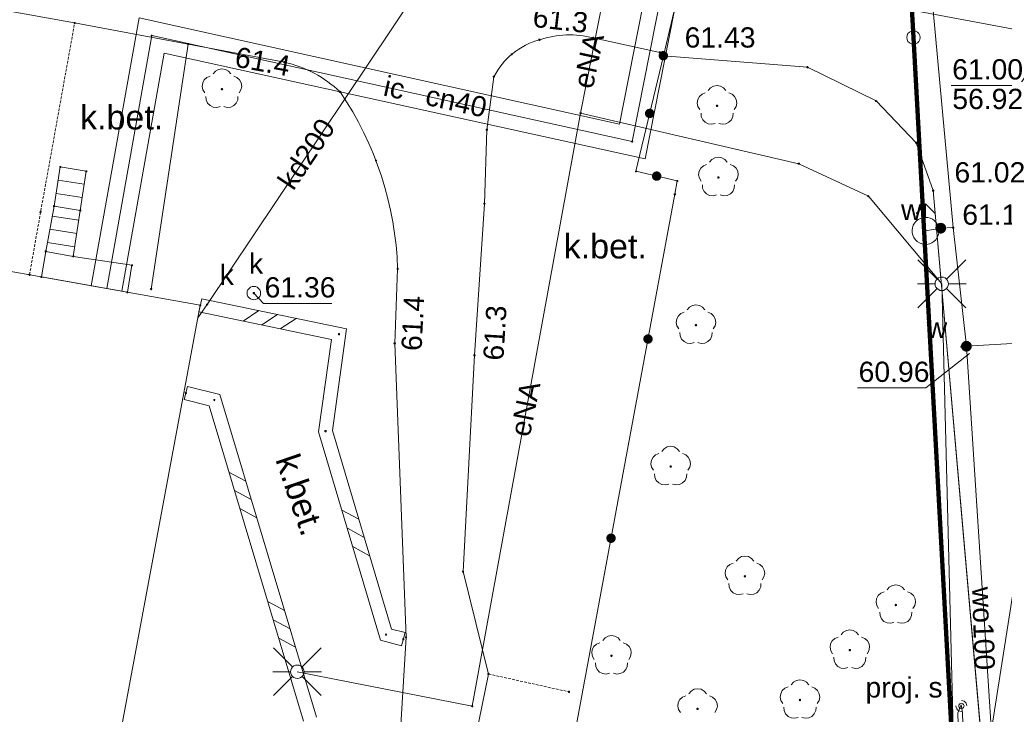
# Paper-space layout 'A-01 PLAN SYTUACYJNY' of a CAD drawing. Header units: millimetres. Extents: x 0 to 900, y 0 to 750.
# Tile 68 of 105: x 652 to 725, y 404 to 455. Entities that reach past the tile are written whole.
import ezdxf
from ezdxf.xclip import XClip

# ---------------------------------------------------------------- set-up
doc = ezdxf.new("R2010")
doc.units = ezdxf.units.MM
doc.header["$MEASUREMENT"] = 0
doc.header["$XCLIPFRAME"] = 0
for name, pattern in [('KROPK2', [1000, 50, -950]), ('PRZER1-1', [1, 0.5, -0.5]), ('PRZER2-1', [1.5, 1, -0.5]), ('PRZER3-1', [4000, 3000, -1000]), ('PRZER4-1', [5000, 4000, -1000])]:
    doc.linetypes.add(name, pattern=pattern)
doc.layers.add('0_Nr_pióra__60', color=7, linetype='Continuous', lineweight=100, true_color=0xcbfe00)
doc.layers.add('A_mapa_Nr_pióra__2', color=8, linetype='Continuous', lineweight=13)
doc.layers.add('A_podrys', color=7, linetype='Continuous')
doc.styles.add('STYL_AUTOMATYCZNY_1', font='arial.ttf')

# ---------------------------------------------------------------- blocks, each defined once
blk = doc.blocks.new('Rysunek_3_3', base_point=(-1239.757, 488.381))
at = {"layer": 'A_mapa_Nr_pióra__2', "linetype": 'Continuous', "lineweight": 13}
for points in [[(690.127, 453.615), (690.13, 453.592), (690.139, 453.57), (690.154, 453.552), (690.172, 453.538), (690.194, 453.529), (690.217, 453.525), (690.24, 453.529), (690.262, 453.538), (690.281, 453.552), (690.295, 453.57), (690.304, 453.592), (690.307, 453.615), (690.304, 453.639), (690.295, 453.66), (690.281, 453.679), (690.262, 453.693), (690.24, 453.702), (690.217, 453.705), (690.194, 453.702), (690.172, 453.693), (690.154, 453.679), (690.139, 453.66), (690.13, 453.639)], [(699.037, 452.513), (699.027, 452.422), (699.042, 452.332), (699.079, 452.249), (699.137, 452.178), (699.211, 452.124), (699.297, 452.092), (699.388, 452.083), (699.478, 452.097), (699.561, 452.135), (699.632, 452.192), (699.685, 452.267), (699.718, 452.352), (699.727, 452.443), (699.712, 452.533), (699.675, 452.616), (699.617, 452.687), (699.543, 452.741), (699.458, 452.773), (699.367, 452.782), (699.277, 452.768), (699.193, 452.73), (699.123, 452.673), (699.069, 452.598)], [(699.287, 452.433), (699.29, 452.409), (699.299, 452.388), (699.314, 452.369), (699.332, 452.355), (699.354, 452.346), (699.377, 452.343), (699.401, 452.346), (699.422, 452.355), (699.441, 452.369), (699.455, 452.388), (699.464, 452.409), (699.467, 452.433), (699.464, 452.456), (699.455, 452.478), (699.441, 452.496), (699.422, 452.51), (699.401, 452.519), (699.377, 452.523), (699.354, 452.519), (699.332, 452.51), (699.314, 452.496), (699.299, 452.478), (699.29, 452.456)], [(671.247, 451.955), (671.25, 451.932), (671.259, 451.91), (671.274, 451.892), (671.292, 451.878), (671.314, 451.869), (671.337, 451.865), (671.36, 451.869), (671.382, 451.878), (671.401, 451.892), (671.415, 451.91), (671.424, 451.932), (671.427, 451.955), (671.424, 451.979), (671.415, 452), (671.401, 452.019), (671.382, 452.033), (671.36, 452.042), (671.337, 452.045), (671.314, 452.042), (671.292, 452.033), (671.274, 452.019), (671.259, 452), (671.25, 451.979)], [(666.717, 449.865), (666.745, 449.87), (666.77, 449.883), (666.79, 449.903), (666.803, 449.928), (666.807, 449.955), (666.803, 449.983), (666.79, 450.008), (666.77, 450.028), (666.745, 450.041), (666.717, 450.045), (666.689, 450.041), (666.664, 450.028), (666.644, 450.008), (666.632, 449.983), (666.627, 449.955), (666.632, 449.928), (666.644, 449.903), (666.664, 449.883), (666.689, 449.87)], [(703.351, 448.629), (703.378, 448.633), (703.403, 448.646), (703.423, 448.666), (703.436, 448.691), (703.441, 448.719), (703.436, 448.746), (703.423, 448.771), (703.403, 448.791), (703.378, 448.804), (703.351, 448.809), (703.323, 448.804), (703.298, 448.791), (703.278, 448.771), (703.265, 448.746), (703.261, 448.719), (703.265, 448.691), (703.278, 448.666), (703.298, 448.646), (703.323, 448.633)], [(698.025, 448.237), (698.016, 448.146), (698.03, 448.056), (698.068, 447.973), (698.126, 447.902), (698.2, 447.848), (698.285, 447.816), (698.376, 447.807), (698.466, 447.821), (698.549, 447.859), (698.62, 447.916), (698.674, 447.99), (698.706, 448.076), (698.715, 448.167), (698.701, 448.257), (698.663, 448.34), (698.606, 448.411), (698.532, 448.465), (698.446, 448.497), (698.355, 448.506), (698.265, 448.492), (698.182, 448.454), (698.111, 448.397), (698.057, 448.322)], [(698.025, 448.237), (698.016, 448.146), (698.03, 448.056), (698.068, 447.973), (698.126, 447.902), (698.2, 447.848), (698.285, 447.816), (698.376, 447.807), (698.466, 447.821), (698.549, 447.859), (698.62, 447.916), (698.674, 447.99), (698.706, 448.076), (698.715, 448.167), (698.701, 448.257), (698.663, 448.34), (698.606, 448.411), (698.532, 448.465), (698.446, 448.497), (698.355, 448.506), (698.265, 448.492), (698.182, 448.454), (698.111, 448.397), (698.057, 448.322)], [(698.802, 443.178), (698.893, 443.169), (698.984, 443.183), (699.067, 443.221), (699.138, 443.279), (699.191, 443.353), (699.224, 443.438), (699.233, 443.529), (699.218, 443.619), (699.181, 443.703), (699.123, 443.773), (699.049, 443.827), (698.964, 443.859), (698.873, 443.868), (698.782, 443.854), (698.699, 443.816), (698.628, 443.759), (698.575, 443.685), (698.542, 443.599), (698.533, 443.508), (698.548, 443.418), (698.585, 443.335), (698.643, 443.264), (698.717, 443.211)], [(698.802, 443.178), (698.893, 443.169), (698.984, 443.183), (699.067, 443.221), (699.138, 443.279), (699.191, 443.353), (699.224, 443.438), (699.233, 443.529), (699.218, 443.619), (699.181, 443.703), (699.123, 443.773), (699.049, 443.827), (698.964, 443.859), (698.873, 443.868), (698.782, 443.854), (698.699, 443.816), (698.628, 443.759), (698.575, 443.685), (698.542, 443.599), (698.533, 443.508), (698.548, 443.418), (698.585, 443.335), (698.643, 443.264), (698.717, 443.211)], [(703.453, 443.325), (703.481, 443.329), (703.506, 443.342), (703.526, 443.362), (703.539, 443.387), (703.543, 443.415), (703.539, 443.443), (703.526, 443.468), (703.506, 443.488), (703.481, 443.501), (703.453, 443.505), (703.426, 443.501), (703.401, 443.488), (703.381, 443.468), (703.368, 443.443), (703.363, 443.415), (703.368, 443.387), (703.381, 443.362), (703.401, 443.342), (703.426, 443.329)], [(719.251, 442.444), (719.254, 442.42), (719.263, 442.399), (719.277, 442.38), (719.296, 442.366), (719.318, 442.357), (719.341, 442.354), (719.364, 442.357), (719.386, 442.366), (719.405, 442.38), (719.419, 442.399), (719.428, 442.42), (719.431, 442.444), (719.428, 442.467), (719.419, 442.489), (719.405, 442.507), (719.386, 442.522), (719.364, 442.531), (719.341, 442.534), (719.318, 442.531), (719.296, 442.522), (719.277, 442.507), (719.263, 442.489), (719.254, 442.467)], [(719.839, 440.057), (719.739, 440.027), (719.651, 439.972), (719.579, 439.895), (719.53, 439.803), (719.507, 439.701), (719.511, 439.597), (719.541, 439.497), (719.596, 439.409), (719.673, 439.337), (719.765, 439.288), (719.867, 439.265), (719.971, 439.268), (720.071, 439.299), (720.16, 439.354), (720.231, 439.431), (720.28, 439.523), (720.303, 439.625), (720.3, 439.729), (720.269, 439.829), (720.214, 439.917), (720.137, 439.989), (720.045, 440.038), (719.943, 440.061)], [(719.815, 439.663), (719.818, 439.64), (719.827, 439.618), (719.841, 439.599), (719.86, 439.585), (719.882, 439.576), (719.905, 439.573), (719.928, 439.576), (719.95, 439.585), (719.969, 439.599), (719.983, 439.618), (719.992, 439.64), (719.995, 439.663), (719.992, 439.686), (719.983, 439.708), (719.969, 439.727), (719.95, 439.741), (719.928, 439.75), (719.905, 439.753), (719.882, 439.75), (719.86, 439.741), (719.841, 439.727), (719.827, 439.708), (719.818, 439.686)], [(668.987, 434.855), (668.99, 434.832), (668.999, 434.81), (669.014, 434.792), (669.032, 434.778), (669.054, 434.769), (669.077, 434.765), (669.1, 434.769), (669.122, 434.778), (669.141, 434.792), (669.155, 434.81), (669.164, 434.832), (669.167, 434.855), (669.164, 434.879), (669.155, 434.9), (669.141, 434.919), (669.122, 434.933), (669.1, 434.942), (669.077, 434.945), (669.054, 434.942), (669.032, 434.933), (669.014, 434.919), (668.999, 434.9), (668.99, 434.879)], [(701.793, 432.392), (701.82, 432.396), (701.846, 432.409), (701.865, 432.429), (701.878, 432.454), (701.883, 432.482), (701.878, 432.51), (701.865, 432.535), (701.846, 432.555), (701.82, 432.567), (701.793, 432.572), (701.765, 432.567), (701.74, 432.555), (701.72, 432.535), (701.707, 432.51), (701.703, 432.482), (701.707, 432.454), (701.72, 432.429), (701.74, 432.409), (701.765, 432.396)], [(697.899, 431.522), (697.894, 431.431), (697.913, 431.341), (697.955, 431.26), (698.016, 431.192), (698.092, 431.142), (698.179, 431.114), (698.27, 431.109), (698.36, 431.128), (698.441, 431.17), (698.509, 431.231), (698.559, 431.307), (698.587, 431.394), (698.592, 431.486), (698.573, 431.575), (698.531, 431.656), (698.47, 431.724), (698.394, 431.774), (698.307, 431.802), (698.216, 431.807), (698.126, 431.788), (698.045, 431.747), (697.977, 431.685), (697.927, 431.609)], [(697.899, 431.522), (697.894, 431.431), (697.913, 431.341), (697.955, 431.26), (698.016, 431.192), (698.092, 431.142), (698.179, 431.114), (698.27, 431.109), (698.36, 431.128), (698.441, 431.17), (698.509, 431.231), (698.559, 431.307), (698.587, 431.394), (698.592, 431.486), (698.573, 431.575), (698.531, 431.656), (698.47, 431.724), (698.394, 431.774), (698.307, 431.802), (698.216, 431.807), (698.126, 431.788), (698.045, 431.747), (697.977, 431.685), (697.927, 431.609)], [(722.205, 430.943), (722.186, 431.045), (722.142, 431.14), (722.074, 431.219), (721.988, 431.279), (721.89, 431.314), (721.786, 431.323), (721.683, 431.304), (721.589, 431.26), (721.509, 431.192), (721.45, 431.106), (721.415, 431.008), (721.406, 430.904), (721.425, 430.801), (721.469, 430.707), (721.537, 430.627), (721.622, 430.568), (721.721, 430.532), (721.825, 430.524), (721.928, 430.542), (722.022, 430.587), (722.102, 430.654), (722.161, 430.74), (722.196, 430.838)], [(679.407, 431.135), (679.41, 431.112), (679.419, 431.09), (679.434, 431.072), (679.452, 431.058), (679.474, 431.049), (679.497, 431.045), (679.52, 431.049), (679.542, 431.058), (679.561, 431.072), (679.575, 431.09), (679.584, 431.112), (679.587, 431.135), (679.584, 431.159), (679.575, 431.18), (679.561, 431.199), (679.542, 431.213), (679.52, 431.222), (679.497, 431.225), (679.474, 431.222), (679.452, 431.213), (679.434, 431.199), (679.419, 431.18), (679.41, 431.159)], [(721.715, 430.923), (721.719, 430.9), (721.728, 430.878), (721.742, 430.86), (721.76, 430.845), (721.782, 430.836), (721.805, 430.833), (721.829, 430.836), (721.85, 430.845), (721.869, 430.86), (721.883, 430.878), (721.892, 430.9), (721.895, 430.923), (721.892, 430.946), (721.883, 430.968), (721.869, 430.987), (721.85, 431.001), (721.829, 431.01), (721.805, 431.013), (721.782, 431.01), (721.76, 431.001), (721.742, 430.987), (721.728, 430.968), (721.719, 430.946)], [(685.307, 430.255), (685.31, 430.232), (685.319, 430.21), (685.334, 430.192), (685.352, 430.178), (685.374, 430.169), (685.397, 430.165), (685.42, 430.169), (685.442, 430.178), (685.461, 430.192), (685.475, 430.21), (685.484, 430.232), (685.487, 430.255), (685.484, 430.279), (685.475, 430.3), (685.461, 430.319), (685.442, 430.333), (685.42, 430.342), (685.397, 430.345), (685.374, 430.342), (685.352, 430.333), (685.334, 430.319), (685.319, 430.3), (685.31, 430.279)], [(699.92, 421.923), (699.948, 421.927), (699.973, 421.94), (699.993, 421.96), (700.006, 421.985), (700.01, 422.013), (700.006, 422.04), (699.993, 422.066), (699.973, 422.085), (699.948, 422.098), (699.92, 422.103), (699.893, 422.098), (699.867, 422.085), (699.848, 422.066), (699.835, 422.04), (699.83, 422.013), (699.835, 421.985), (699.848, 421.96), (699.867, 421.94), (699.893, 421.927)], [(695.164, 416.773), (695.16, 416.682), (695.179, 416.593), (695.22, 416.511), (695.281, 416.443), (695.358, 416.394), (695.445, 416.365), (695.536, 416.361), (695.625, 416.38), (695.707, 416.421), (695.775, 416.482), (695.824, 416.559), (695.853, 416.646), (695.858, 416.737), (695.839, 416.826), (695.797, 416.908), (695.736, 416.976), (695.659, 417.025), (695.572, 417.054), (695.481, 417.058), (695.392, 417.039), (695.31, 416.998), (695.242, 416.937), (695.193, 416.86)], [(695.164, 416.773), (695.16, 416.682), (695.179, 416.593), (695.22, 416.511), (695.281, 416.443), (695.358, 416.394), (695.445, 416.365), (695.536, 416.361), (695.625, 416.38), (695.707, 416.421), (695.775, 416.482), (695.824, 416.559), (695.853, 416.646), (695.858, 416.737), (695.839, 416.826), (695.797, 416.908), (695.736, 416.976), (695.659, 417.025), (695.572, 417.054), (695.481, 417.058), (695.392, 417.039), (695.31, 416.998), (695.242, 416.937), (695.193, 416.86)], [(705.413, 413.799), (705.441, 413.804), (705.466, 413.817), (705.486, 413.837), (705.499, 413.862), (705.503, 413.889), (705.499, 413.917), (705.486, 413.942), (705.466, 413.962), (705.441, 413.975), (705.413, 413.979), (705.386, 413.975), (705.36, 413.962), (705.341, 413.942), (705.328, 413.917), (705.323, 413.889), (705.328, 413.862), (705.341, 413.837), (705.36, 413.817), (705.386, 413.804)], [(716.578, 411.674), (716.606, 411.679), (716.631, 411.692), (716.651, 411.711), (716.664, 411.737), (716.668, 411.764), (716.664, 411.792), (716.651, 411.817), (716.631, 411.837), (716.606, 411.85), (716.578, 411.854), (716.55, 411.85), (716.525, 411.837), (716.505, 411.817), (716.493, 411.792), (716.488, 411.764), (716.493, 411.737), (716.505, 411.711), (716.525, 411.692), (716.55, 411.679)], [(695.542, 407.918), (695.57, 407.923), (695.595, 407.935), (695.615, 407.955), (695.628, 407.98), (695.632, 408.008), (695.628, 408.036), (695.615, 408.061), (695.595, 408.081), (695.57, 408.094), (695.542, 408.098), (695.515, 408.094), (695.49, 408.081), (695.47, 408.061), (695.457, 408.036), (695.452, 408.008), (695.457, 407.98), (695.47, 407.955), (695.49, 407.935), (695.515, 407.923)], [(713.176, 408.336), (713.204, 408.34), (713.229, 408.353), (713.249, 408.373), (713.261, 408.398), (713.266, 408.426), (713.261, 408.453), (713.249, 408.478), (713.229, 408.498), (713.204, 408.511), (713.176, 408.516), (713.148, 408.511), (713.123, 408.498), (713.103, 408.478), (713.09, 408.453), (713.086, 408.426), (713.09, 408.398), (713.103, 408.373), (713.123, 408.353), (713.148, 408.34)], [(709.487, 404.642), (709.515, 404.646), (709.54, 404.659), (709.56, 404.679), (709.573, 404.704), (709.577, 404.732), (709.573, 404.76), (709.56, 404.785), (709.54, 404.805), (709.515, 404.817), (709.487, 404.822), (709.459, 404.817), (709.434, 404.805), (709.414, 404.785), (709.401, 404.76), (709.397, 404.732), (709.401, 404.704), (709.414, 404.679), (709.434, 404.659), (709.459, 404.646)], [(701.912, 403.98), (701.94, 403.985), (701.965, 403.997), (701.985, 404.017), (701.998, 404.042), (702.002, 404.07), (701.998, 404.098), (701.985, 404.123), (701.965, 404.143), (701.94, 404.156), (701.912, 404.16), (701.885, 404.156), (701.86, 404.143), (701.84, 404.123), (701.827, 404.098), (701.822, 404.07), (701.827, 404.042), (701.84, 404.017), (701.86, 403.997), (701.885, 403.985)]]:
    blk.add_hatch(color=8, dxfattribs=at).paths.add_polyline_path(points)
at = {"layer": '0_Nr_pióra__60', "color": 60, "linetype": 'Continuous', "lineweight": 100, "ltscale": 0.2, "true_color": 0xcbfe00, "flags": 128}
blk.add_lwpolyline([(486.18, 603.451), (711.659, 564.161), (717.884, 453.783), (730.017, 232.355), (621.617, 226.035), (540.957, 240.915), (518.757, 242.155), (516.177, 189.075), (497.662, 185.339), (465.457, 189.575), (468.057, 245.175), (273.097, 254.535), (153.037, 277.335), (147.954, 279.476), (156.418, 401.095), (165.669, 534.017), (166.587, 571.876), (178.647, 571.577), (179.186, 591.797), (167.425, 603.836), (168.104, 630.336), (172.183, 653.996), (181.402, 660.436)], close=True, dxfattribs=at)
at = {"layer": 'A_mapa_Nr_pióra__2', "color": 8, "linetype": 'KROPK2', "lineweight": 13, "ltscale": 0.2, "flags": 128}
for points in [[(29.9, 577.346), (82.849, 560.452), (145.907, 540.323), (146.687, 572.355), (147.186, 592.335), (148.164, 632.295), (152.723, 658.235), (155.662, 674.935), (159.621, 696.615), (161.26, 705.495), (180.784, 701.378), (189.14, 699.897), (235.099, 691.279), (249.859, 688.52), (306.081, 677.963), (352.198, 669.302), (449.997, 650.935), (484.098, 644.531), (484.138, 643.651), (485.179, 623.131), (576.198, 604.175), (711.118, 573.521), (711.659, 564.161), (717.884, 453.783), (730.017, 232.355), (734.411, 157.472)], [(734.411, 157.472), (730.017, 232.355), (717.884, 453.783), (711.659, 564.161), (711.118, 573.521), (731.438, 566.702), (786.298, 548.324), (792.277, 545.455), (845.057, 528.775), (853.017, 526.255), (863.879, 522.307), (874.039, 518.528), (895.1, 510.771)]]:
    blk.add_lwpolyline(points, dxfattribs=at)
at = {"layer": 'A_mapa_Nr_pióra__2', "color": 8, "linetype": 'PRZER1-1', "lineweight": 13, "ltscale": 0.2, "flags": 128}
blk.add_lwpolyline([(396.461, 198.683), (318.142, 209.02), (144.644, 231.921), (147.954, 279.476), (156.418, 401.095), (165.669, 534.017), (166.587, 571.876), (178.647, 571.577), (179.186, 591.797), (167.425, 603.836), (168.104, 630.336), (172.183, 653.996), (181.402, 660.436), (278.748, 642.235), (486.18, 603.451), (711.659, 564.161), (717.884, 453.783), (730.017, 232.355), (516.177, 189.075), (497.662, 185.339)], close=True, dxfattribs=at)
at = {"layer": 'A_mapa_Nr_pióra__2', "color": 8, "linetype": 'Continuous', "lineweight": 13, "ltscale": 0.2, "flags": 128}
for points in [[(486.18, 603.451), (711.659, 564.161), (717.884, 453.783), (730.017, 232.355), (621.617, 226.035), (540.957, 240.915), (518.757, 242.155), (516.177, 189.075), (497.662, 185.339), (465.457, 189.575), (468.057, 245.175), (273.097, 254.535), (153.037, 277.335), (147.954, 279.476), (156.418, 401.095), (165.669, 534.017), (166.587, 571.876), (178.647, 571.577), (179.186, 591.797), (167.425, 603.836), (168.104, 630.336), (172.183, 653.996), (181.402, 660.436)], [(657.046, 435.395), (660.585, 455.242), (696.125, 447.375), (700.709, 470.668), (703.03, 470.211), (698.028, 444.799), (662.452, 452.613), (659.31, 434.991)], [(655.772, 454.84), (655.772, 454.871), (655.801, 454.9), (655.833, 454.9), (655.862, 454.871), (655.862, 454.84), (655.833, 454.81), (655.801, 454.81)], [(661.479, 453.903), (661.479, 453.935), (661.508, 453.964), (661.54, 453.964), (661.569, 453.935), (661.569, 453.903), (661.54, 453.874), (661.508, 453.874)], [(717.884, 454.283), (718.039, 454.258), (718.178, 454.187), (718.289, 454.077), (718.36, 453.937), (718.384, 453.783), (718.36, 453.628), (718.289, 453.489), (718.178, 453.378), (718.039, 453.307), (717.884, 453.283), (717.73, 453.307), (717.59, 453.378), (717.48, 453.489), (717.409, 453.628), (717.384, 453.783), (717.409, 453.937), (717.48, 454.077), (717.59, 454.187), (717.73, 454.258)], [(664.172, 453.28), (664.172, 453.311), (664.201, 453.34), (664.233, 453.34), (664.262, 453.311), (664.262, 453.28), (664.233, 453.25), (664.201, 453.25)], [(694.152, 453.74), (694.152, 453.771), (694.181, 453.8), (694.213, 453.8), (694.242, 453.771), (694.242, 453.74), (694.213, 453.71), (694.181, 453.71)], [(688.112, 452.52), (688.112, 452.551), (688.141, 452.58), (688.173, 452.58), (688.202, 452.551), (688.202, 452.52), (688.173, 452.49), (688.141, 452.49)], [(699.072, 452.66), (699.072, 452.691), (699.101, 452.72), (699.133, 452.72), (699.162, 452.691), (699.162, 452.66), (699.133, 452.63), (699.101, 452.63)], [(699.332, 452.417), (699.332, 452.448), (699.361, 452.478), (699.393, 452.478), (699.422, 452.448), (699.422, 452.417), (699.393, 452.388), (699.361, 452.388)], [(710, 451.561), (710, 451.593), (710.029, 451.622), (710.061, 451.622), (710.09, 451.593), (710.09, 451.561), (710.061, 451.532), (710.029, 451.532)], [(686.792, 450.86), (686.792, 450.891), (686.821, 450.92), (686.853, 450.92), (686.882, 450.891), (686.882, 450.86), (686.853, 450.83), (686.821, 450.83)], [(675.412, 449.74), (675.412, 449.771), (675.441, 449.8), (675.473, 449.8), (675.502, 449.771), (675.502, 449.74), (675.473, 449.71), (675.441, 449.71)], [(715.076, 449.067), (715.076, 449.099), (715.105, 449.128), (715.137, 449.128), (715.166, 449.099), (715.166, 449.067), (715.137, 449.038), (715.105, 449.038)], [(693.207, 448.169), (693.207, 448.201), (693.236, 448.23), (693.268, 448.23), (693.297, 448.201), (693.297, 448.169), (693.268, 448.14), (693.236, 448.14)], [(686.272, 446.94), (686.272, 446.971), (686.301, 447), (686.333, 447), (686.362, 446.971), (686.362, 446.94), (686.333, 446.91), (686.301, 446.91)], [(697.031, 446.071), (697.031, 446.103), (697.061, 446.132), (697.092, 446.132), (697.121, 446.103), (697.121, 446.071), (697.092, 446.042), (697.061, 446.042)], [(718.04, 445.972), (718.04, 446.004), (718.069, 446.033), (718.101, 446.033), (718.13, 446.004), (718.13, 445.972), (718.101, 445.943), (718.069, 445.943)], [(678.072, 444.64), (678.072, 444.671), (678.101, 444.7), (678.133, 444.7), (678.162, 444.671), (678.162, 444.64), (678.133, 444.61), (678.101, 444.61)], [(709.358, 444.424), (709.358, 444.455), (709.387, 444.485), (709.419, 444.485), (709.448, 444.455), (709.448, 444.424), (709.419, 444.395), (709.387, 444.395)], [(654.757, 444.195), (656.677, 443.875), (656.237, 440.975), (654.297, 441.295)], [(654.712, 444.18), (654.712, 444.211), (654.741, 444.24), (654.773, 444.24), (654.802, 444.211), (654.802, 444.18), (654.773, 444.15), (654.741, 444.15)], [(656.632, 443.86), (656.632, 443.891), (656.661, 443.92), (656.693, 443.92), (656.722, 443.891), (656.722, 443.86), (656.693, 443.83), (656.661, 443.83)], [(697.309, 443.864), (697.309, 443.896), (697.338, 443.925), (697.37, 443.925), (697.399, 443.896), (697.399, 443.864), (697.37, 443.835), (697.338, 443.835)], [(700.367, 443.141), (700.367, 443.173), (700.396, 443.202), (700.428, 443.202), (700.457, 443.173), (700.457, 443.141), (700.428, 443.112), (700.396, 443.112)], [(719.296, 442.428), (719.296, 442.46), (719.325, 442.489), (719.357, 442.489), (719.386, 442.46), (719.386, 442.428), (719.357, 442.399), (719.325, 442.399)], [(686.092, 441.46), (686.092, 441.491), (686.121, 441.52), (686.153, 441.52), (686.182, 441.491), (686.182, 441.46), (686.153, 441.43), (686.121, 441.43)], [(700.185, 442.158), (700.185, 442.189), (700.214, 442.219), (700.246, 442.219), (700.275, 442.189), (700.275, 442.158), (700.246, 442.129), (700.214, 442.129)], [(714.502, 442.011), (714.502, 442.043), (714.531, 442.072), (714.563, 442.072), (714.592, 442.043), (714.592, 442.011), (714.563, 441.982), (714.531, 441.982)], [(653.252, 440.84), (653.252, 440.871), (653.281, 440.9), (653.313, 440.9), (653.342, 440.871), (653.342, 440.84), (653.313, 440.81), (653.281, 440.81)], [(654.297, 441.295), (656.237, 440.975), (655.717, 437.575), (653.677, 437.935)], [(654.252, 441.28), (654.252, 441.311), (654.281, 441.34), (654.313, 441.34), (654.342, 441.311), (654.342, 441.28), (654.313, 441.25), (654.281, 441.25)], [(656.192, 440.96), (656.192, 440.991), (656.221, 441.02), (656.253, 441.02), (656.282, 440.991), (656.282, 440.96), (656.253, 440.93), (656.221, 440.93)], [(718.785, 440.463), (718.959, 440.448), (719.127, 440.403), (719.285, 440.329), (719.428, 440.229), (719.551, 440.106), (719.651, 439.963), (719.725, 439.805), (719.77, 439.637), (719.785, 439.463), (719.77, 439.289), (719.725, 439.121), (719.651, 438.963), (719.541, 438.808), (719.403, 438.677), (719.243, 438.574), (719.067, 438.503), (718.88, 438.467), (718.69, 438.467), (718.503, 438.503), (718.327, 438.574), (718.167, 438.677), (718.029, 438.808), (717.919, 438.963), (717.84, 439.136), (717.795, 439.321), (717.786, 439.511), (717.813, 439.699), (717.875, 439.878), (717.97, 440.043), (718.095, 440.187), (718.244, 440.304), (718.413, 440.391), (718.596, 440.445)], [(720.78, 439.687), (720.78, 439.719), (720.809, 439.748), (720.841, 439.748), (720.87, 439.719), (720.87, 439.687), (720.841, 439.658), (720.809, 439.658)], [(638.757, 438.655), (665.117, 433.955), (651.377, 360.175), (638.097, 362.535), (624.813, 364.832)], [(653.677, 437.935), (655.717, 437.575), (660.057, 436.915), (659.718, 434.918), (653.357, 436.052)], [(653.632, 437.92), (653.632, 437.951), (653.661, 437.98), (653.693, 437.98), (653.722, 437.951), (653.722, 437.92), (653.693, 437.89), (653.661, 437.89)], [(655.672, 437.56), (655.672, 437.591), (655.701, 437.62), (655.733, 437.62), (655.762, 437.591), (655.762, 437.56), (655.733, 437.53), (655.701, 437.53)], [(660.012, 436.9), (660.012, 436.931), (660.041, 436.96), (660.073, 436.96), (660.102, 436.931), (660.102, 436.9), (660.073, 436.87), (660.041, 436.87)], [(679.672, 436.64), (679.672, 436.671), (679.701, 436.7), (679.733, 436.7), (679.762, 436.671), (679.762, 436.64), (679.733, 436.61), (679.701, 436.61)], [(652.432, 436.2), (652.432, 436.231), (652.461, 436.26), (652.493, 436.26), (652.522, 436.231), (652.522, 436.2), (652.493, 436.17), (652.461, 436.17)], [(653.312, 436.036), (653.312, 436.068), (653.341, 436.097), (653.373, 436.097), (653.402, 436.068), (653.402, 436.036), (653.373, 436.007), (653.341, 436.007)], [(719.982, 436.045), (720.111, 436.028), (720.232, 435.978), (720.335, 435.899), (720.415, 435.795), (720.465, 435.674), (720.482, 435.545), (720.465, 435.416), (720.415, 435.295), (720.335, 435.192), (720.232, 435.112), (720.111, 435.062), (719.982, 435.045), (719.852, 435.062), (719.732, 435.112), (719.628, 435.192), (719.549, 435.295), (719.499, 435.416), (719.482, 435.545), (719.499, 435.674), (719.549, 435.795), (719.628, 435.899), (719.732, 435.978), (719.852, 436.028)], [(659.673, 434.902), (659.673, 434.934), (659.702, 434.963), (659.734, 434.963), (659.763, 434.934), (659.763, 434.902), (659.734, 434.873), (659.702, 434.873)], [(661.432, 435.14), (661.432, 435.171), (661.461, 435.2), (661.493, 435.2), (661.522, 435.171), (661.522, 435.14), (661.493, 435.11), (661.461, 435.11)], [(669.077, 435.355), (669.207, 435.338), (669.327, 435.288), (669.431, 435.209), (669.51, 435.105), (669.56, 434.985), (669.577, 434.855), (669.56, 434.726), (669.51, 434.605), (669.431, 434.502), (669.327, 434.422), (669.207, 434.373), (669.077, 434.355), (668.948, 434.373), (668.827, 434.422), (668.724, 434.502), (668.644, 434.605), (668.594, 434.726), (668.577, 434.855), (668.594, 434.985), (668.644, 435.105), (668.724, 435.209), (668.827, 435.288), (668.948, 435.338)], [(669.077, 435.355), (669.207, 435.338), (669.327, 435.288), (669.431, 435.209), (669.51, 435.105), (669.56, 434.985), (669.577, 434.855), (669.56, 434.726), (669.51, 434.605), (669.431, 434.502), (669.327, 434.422), (669.207, 434.373), (669.077, 434.355), (668.948, 434.373), (668.827, 434.422), (668.724, 434.502), (668.644, 434.605), (668.594, 434.726), (668.577, 434.855), (668.594, 434.985), (668.644, 435.105), (668.724, 435.209), (668.827, 435.288), (668.948, 435.338)], [(665.072, 433.94), (665.072, 433.971), (665.101, 434), (665.133, 434), (665.162, 433.971), (665.162, 433.94), (665.133, 433.91), (665.101, 433.91)], [(665.573, 433.987), (665.573, 434.019), (665.602, 434.048), (665.634, 434.048), (665.663, 434.019), (665.663, 433.987), (665.634, 433.958), (665.602, 433.958)], [(675.332, 431.8), (675.332, 431.831), (675.361, 431.86), (675.393, 431.86), (675.422, 431.831), (675.422, 431.8), (675.393, 431.77), (675.361, 431.77)], [(721.384, 430.881), (721.384, 430.913), (721.413, 430.942), (721.445, 430.942), (721.474, 430.913), (721.474, 430.881), (721.445, 430.852), (721.413, 430.852)], [(663.992, 427.44), (663.992, 427.471), (664.021, 427.5), (664.053, 427.5), (664.082, 427.471), (664.082, 427.44), (664.053, 427.41), (664.021, 427.41)], [(666.112, 426.92), (666.112, 426.951), (666.141, 426.98), (666.173, 426.98), (666.202, 426.951), (666.202, 426.92), (666.173, 426.89), (666.141, 426.89)], [(674.332, 424.62), (674.332, 424.651), (674.361, 424.68), (674.393, 424.68), (674.422, 424.651), (674.422, 424.62), (674.393, 424.59), (674.361, 424.59)], [(684.512, 414.22), (684.512, 414.251), (684.541, 414.28), (684.573, 414.28), (684.602, 414.251), (684.602, 414.22), (684.573, 414.19), (684.541, 414.19)], [(678.812, 409.56), (678.812, 409.591), (678.841, 409.62), (678.873, 409.62), (678.902, 409.591), (678.902, 409.56), (678.873, 409.53), (678.841, 409.53)], [(680.092, 409.22), (680.092, 409.251), (680.121, 409.28), (680.153, 409.28), (680.182, 409.251), (680.182, 409.22), (680.153, 409.19), (680.121, 409.19)], [(680.292, 409.36), (680.292, 409.391), (680.321, 409.42), (680.353, 409.42), (680.382, 409.391), (680.382, 409.36), (680.353, 409.33), (680.321, 409.33)], [(672.288, 407.322), (672.418, 407.305), (672.538, 407.255), (672.642, 407.176), (672.721, 407.072), (672.771, 406.952), (672.788, 406.822), (672.771, 406.693), (672.721, 406.572), (672.642, 406.469), (672.538, 406.389), (672.418, 406.339), (672.288, 406.322), (672.159, 406.339), (672.038, 406.389), (671.935, 406.469), (671.855, 406.572), (671.805, 406.693), (671.788, 406.822), (671.805, 406.952), (671.855, 407.072), (671.935, 407.176), (672.038, 407.255), (672.159, 407.305)], [(686.392, 406.64), (686.392, 406.671), (686.421, 406.7), (686.453, 406.7), (686.482, 406.671), (686.482, 406.64), (686.453, 406.61), (686.421, 406.61)], [(692.352, 405.32), (692.352, 405.351), (692.381, 405.38), (692.413, 405.38), (692.442, 405.351), (692.442, 405.32), (692.413, 405.29), (692.381, 405.29)], [(721.23, 404.287), (721.239, 404.225), (721.268, 404.169), (721.312, 404.125), (721.368, 404.096), (721.43, 404.087), (721.491, 404.096), (721.547, 404.125), (721.591, 404.169), (721.62, 404.225), (721.63, 404.287), (721.62, 404.348), (721.591, 404.404), (721.547, 404.448), (721.491, 404.477), (721.43, 404.487), (721.368, 404.477), (721.312, 404.448), (721.268, 404.404), (721.239, 404.348)], [(685.194, 404.254), (685.194, 404.286), (685.223, 404.315), (685.255, 404.315), (685.284, 404.286), (685.284, 404.254), (685.255, 404.225), (685.223, 404.225)]]:
    blk.add_lwpolyline(points, close=True, dxfattribs=at)
for points in [[(738.557, 157.472), (737.724, 173.131), (732.253, 273.026), (729.436, 314.11), (728.12, 333.309), (721.805, 430.923), (720.825, 439.703), (716.383, 487.942), (719.137, 508.055), (719.215, 508.547), (730.337, 589.442), (730.457, 590.282)], [(734.411, 157.472), (730.017, 232.355), (717.884, 453.783), (711.659, 564.161), (711.118, 573.521), (731.438, 566.702), (738.004, 452.504), (738.645, 441.224), (743.149, 360.965), (745.358, 321.668), (747.553, 282.827), (752.157, 201.389), (754.636, 157.472)], [(639.612, 471.346), (640.597, 471.135), (683.417, 462.275), (684.397, 462.075), (728.2, 453.862)], [(701.87, 470.439), (697.076, 446.087), (661.524, 453.919), (658.188, 435.191)], [(693.252, 448.185), (697.018, 467.318)], [(702.045, 463.707), (699.377, 452.433)], [(664.944, 433.025), (665.618, 434.003), (684.397, 462.075)], [(717.206, 361.295), (717.357, 362.275), (728.317, 432.255), (728.464, 433.244), (728.457, 434.235), (728.2, 453.862)], [(728.2, 453.862), (725.713, 450.225), (720.673, 450.225)], [(679.85, 332.251), (700.23, 442.174), (700.412, 443.157), (697.354, 443.88), (699.377, 452.433)], [(699.377, 452.433), (710.045, 451.577), (715.121, 449.083), (718.085, 445.988), (719.341, 442.444), (723.497, 395.172), (723.195, 389.616), (721.057, 385.394), (717.403, 381.459), (711.762, 379.282), (695.955, 378.131), (688.793, 343.191), (707.541, 339.986), (727.563, 336.479), (736.614, 334.752)], [(666.069, 451.082), (666.236, 451.281), (666.461, 451.41), (666.717, 451.455), (666.973, 451.41), (667.198, 451.281), (667.366, 451.082)], [(665.445, 449.687), (665.308, 449.907), (665.254, 450.162), (665.291, 450.419), (665.413, 450.648), (665.605, 450.823), (665.846, 450.92)], [(667.588, 450.92), (667.829, 450.823), (668.022, 450.648), (668.144, 450.419), (668.18, 450.162), (668.126, 449.907), (667.989, 449.687)], [(702.079, 448.45), (701.941, 448.671), (701.888, 448.925), (701.924, 449.182), (702.046, 449.412), (702.239, 449.586), (702.479, 449.684)], [(702.702, 449.845), (702.869, 450.044), (703.095, 450.174), (703.351, 450.219), (703.606, 450.174), (703.832, 450.044), (703.999, 449.845)], [(704.222, 449.684), (704.462, 449.586), (704.655, 449.412), (704.777, 449.182), (704.813, 448.925), (704.76, 448.671), (704.622, 448.45)], [(666.58, 448.663), (666.327, 448.6), (666.069, 448.628), (665.836, 448.742), (665.655, 448.929), (665.549, 449.166), (665.53, 449.425)], [(667.904, 449.425), (667.885, 449.166), (667.779, 448.929), (667.599, 448.742), (667.365, 448.628), (667.107, 448.6), (666.855, 448.663)], [(672.288, 406.822), (685.239, 404.27), (693.252, 448.185)], [(718.352, 335.705), (686.03, 342.29), (692.815, 376.416), (720.699, 388.105), (721.084, 391.931), (719.982, 435.545), (714.547, 442.027), (709.403, 444.44), (693.252, 448.185)], [(703.213, 447.426), (702.961, 447.364), (702.702, 447.391), (702.469, 447.505), (702.288, 447.692), (702.182, 447.929), (702.164, 448.188)], [(704.537, 448.188), (704.519, 447.929), (704.413, 447.692), (704.232, 447.505), (703.999, 447.391), (703.74, 447.364), (703.488, 447.426)], [(702.805, 444.542), (702.972, 444.74), (703.198, 444.87), (703.453, 444.915), (703.709, 444.87), (703.935, 444.74), (704.102, 444.542)], [(702.182, 443.146), (702.044, 443.367), (701.991, 443.621), (702.027, 443.878), (702.149, 444.108), (702.342, 444.282), (702.582, 444.38)], [(704.325, 444.38), (704.565, 444.282), (704.758, 444.108), (704.88, 443.878), (704.916, 443.621), (704.863, 443.367), (704.725, 443.146)], [(656.532, 442.92), (654.601, 443.213)], [(703.316, 442.122), (703.064, 442.06), (702.805, 442.087), (702.572, 442.201), (702.391, 442.388), (702.285, 442.625), (702.267, 442.885)], [(704.64, 442.885), (704.622, 442.625), (704.516, 442.388), (704.335, 442.201), (704.102, 442.087), (703.843, 442.06), (703.591, 442.122)], [(656.382, 441.931), (654.445, 442.225)], [(718.078, 440.756), (718.785, 441.463), (719.492, 440.756)], [(718.785, 440.463), (718.785, 441.463)], [(656.128, 440.264), (654.162, 440.565)], [(655.977, 439.275), (653.981, 439.581)], [(718.785, 439.463), (719.905, 439.663), (720.825, 439.703)], [(655.826, 438.287), (653.799, 438.597)], [(719.628, 435.899), (718.214, 437.313)], [(720.335, 435.899), (721.749, 437.313)], [(719.482, 435.545), (718.182, 435.545)], [(719.628, 435.192), (718.214, 433.777)], [(720.335, 435.192), (721.749, 433.777)], [(720.482, 435.545), (721.782, 435.545)], [(665.015, 433.466), (665.219, 434.445)], [(680.266, 409.719), (679.257, 409.987), (674.887, 424.674), (675.937, 432.209), (665.219, 434.445)], [(669.068, 434.857), (669.796, 434.087), (674.836, 434.087)], [(669.458, 433.561), (668.275, 432.786)], [(669.458, 433.561), (668.275, 432.786)], [(701.144, 433.608), (701.312, 433.807), (701.537, 433.937), (701.793, 433.982), (702.049, 433.937), (702.274, 433.807), (702.441, 433.608)], [(721.429, 430.897), (721.805, 430.923), (769.932, 433.74), (770.456, 424.401), (768.46, 424.289)], [(680.009, 408.752), (678.458, 409.164), (673.867, 424.597), (674.817, 431.421), (665.015, 433.466)], [(670.839, 433.273), (669.656, 432.498)], [(670.839, 433.273), (669.656, 432.498)], [(672.219, 432.985), (671.036, 432.21)], [(672.219, 432.985), (671.036, 432.21)], [(700.521, 432.213), (700.384, 432.434), (700.33, 432.688), (700.366, 432.945), (700.488, 433.175), (700.681, 433.349), (700.922, 433.447)], [(702.664, 433.447), (702.904, 433.349), (703.097, 433.175), (703.219, 432.945), (703.256, 432.688), (703.202, 432.434), (703.065, 432.213)], [(701.655, 431.189), (701.403, 431.127), (701.144, 431.154), (700.911, 431.268), (700.73, 431.455), (700.624, 431.692), (700.606, 431.951)], [(702.98, 431.951), (702.961, 431.692), (702.855, 431.455), (702.674, 431.268), (702.441, 431.154), (702.182, 431.127), (701.93, 431.189)], [(722.021, 430.385), (718.789, 427.832), (713.749, 427.832)], [(663.918, 426.97), (664.156, 427.941)], [(673.716, 403.459), (666.554, 427.353), (664.156, 427.941)], [(672.758, 403.172), (665.76, 426.518), (663.918, 426.97)], [(699.272, 423.139), (699.439, 423.338), (699.664, 423.468), (699.92, 423.513), (700.176, 423.468), (700.401, 423.338), (700.569, 423.139)], [(698.648, 421.744), (698.511, 421.965), (698.457, 422.219), (698.494, 422.476), (698.616, 422.706), (698.809, 422.88), (699.049, 422.978)], [(700.791, 422.978), (701.032, 422.88), (701.225, 422.706), (701.347, 422.476), (701.383, 422.219), (701.329, 421.965), (701.192, 421.744)], [(668.479, 420.93), (667.234, 421.601)], [(668.479, 420.93), (667.234, 421.601)], [(699.783, 420.72), (699.531, 420.658), (699.272, 420.685), (699.039, 420.799), (698.858, 420.986), (698.752, 421.223), (698.733, 421.482)], [(701.107, 421.482), (701.089, 421.223), (700.983, 420.986), (700.802, 420.799), (700.569, 420.685), (700.31, 420.658), (700.058, 420.72)], [(668.884, 419.58), (667.639, 420.25)], [(668.884, 419.58), (667.639, 420.25)], [(669.289, 418.229), (668.044, 418.9)], [(669.289, 418.229), (668.044, 418.9)], [(676.837, 418.12), (675.593, 418.794)], [(676.837, 418.12), (675.593, 418.794)], [(677.239, 416.769), (675.995, 417.442)], [(677.239, 416.769), (675.995, 417.442)], [(677.641, 415.417), (676.397, 416.091)], [(677.641, 415.417), (676.397, 416.091)], [(704.765, 415.016), (704.932, 415.215), (705.157, 415.344), (705.413, 415.389), (705.669, 415.344), (705.894, 415.215), (706.062, 415.016)], [(704.141, 413.621), (704.004, 413.841), (703.951, 414.096), (703.987, 414.353), (704.109, 414.582), (704.302, 414.757), (704.542, 414.854)], [(706.284, 414.854), (706.525, 414.757), (706.718, 414.582), (706.84, 414.353), (706.876, 414.096), (706.823, 413.841), (706.685, 413.621)], [(705.276, 412.597), (705.024, 412.534), (704.765, 412.562), (704.532, 412.676), (704.351, 412.863), (704.245, 413.1), (704.226, 413.359)], [(706.6, 413.359), (706.582, 413.1), (706.476, 412.863), (706.295, 412.676), (706.062, 412.562), (705.803, 412.534), (705.551, 412.597)], [(715.93, 412.891), (716.097, 413.09), (716.322, 413.219), (716.578, 413.264), (716.834, 413.219), (717.059, 413.09), (717.227, 412.891)], [(715.306, 411.496), (715.169, 411.716), (715.115, 411.971), (715.152, 412.228), (715.273, 412.457), (715.466, 412.631), (715.707, 412.729)], [(717.449, 412.729), (717.69, 412.631), (717.883, 412.457), (718.005, 412.228), (718.041, 411.971), (717.987, 411.716), (717.85, 411.496)], [(671.35, 411.351), (670.105, 412.022)], [(671.35, 411.351), (670.105, 412.022)], [(716.441, 410.472), (716.188, 410.409), (715.93, 410.437), (715.696, 410.551), (715.516, 410.738), (715.41, 410.975), (715.391, 411.234)], [(717.765, 411.234), (717.746, 410.975), (717.64, 410.738), (717.46, 410.551), (717.226, 410.437), (716.968, 410.409), (716.716, 410.472)], [(671.755, 410.001), (670.51, 410.671)], [(671.755, 410.001), (670.51, 410.671)], [(680.009, 408.752), (680.266, 409.719)], [(694.894, 409.135), (695.061, 409.334), (695.287, 409.463), (695.542, 409.508), (695.798, 409.463), (696.024, 409.334), (696.191, 409.135)], [(712.527, 409.552), (712.695, 409.751), (712.92, 409.881), (713.176, 409.926), (713.432, 409.881), (713.657, 409.751), (713.824, 409.552)], [(672.16, 408.65), (670.915, 409.321)], [(672.16, 408.65), (670.915, 409.321)], [(694.27, 407.74), (694.133, 407.96), (694.08, 408.214), (694.116, 408.472), (694.238, 408.701), (694.431, 408.875), (694.671, 408.973)], [(696.414, 408.973), (696.654, 408.875), (696.847, 408.701), (696.969, 408.472), (697.005, 408.214), (696.952, 407.96), (696.814, 407.74)], [(711.904, 408.157), (711.767, 408.378), (711.713, 408.632), (711.749, 408.889), (711.871, 409.119), (712.064, 409.293), (712.305, 409.39)], [(714.047, 409.39), (714.288, 409.293), (714.481, 409.119), (714.602, 408.889), (714.639, 408.632), (714.585, 408.378), (714.448, 408.157)], [(671.935, 407.176), (670.52, 408.59)], [(672.642, 407.176), (674.056, 408.59)], [(695.405, 406.715), (695.153, 406.653), (694.894, 406.681), (694.661, 406.795), (694.48, 406.981), (694.374, 407.219), (694.356, 407.478)], [(696.729, 407.478), (696.711, 407.219), (696.605, 406.981), (696.424, 406.795), (696.191, 406.681), (695.932, 406.653), (695.68, 406.715)], [(713.038, 407.133), (712.786, 407.07), (712.528, 407.098), (712.294, 407.212), (712.114, 407.399), (712.008, 407.636), (711.989, 407.895)], [(714.363, 407.895), (714.344, 407.636), (714.238, 407.399), (714.058, 407.212), (713.824, 407.098), (713.566, 407.07), (713.313, 407.133)], [(671.788, 406.822), (670.488, 406.822)], [(672.788, 406.822), (674.088, 406.822)], [(671.935, 406.469), (670.52, 405.054)], [(672.642, 406.469), (674.056, 405.054)], [(708.838, 405.859), (709.006, 406.057), (709.231, 406.187), (709.487, 406.232), (709.743, 406.187), (709.968, 406.057), (710.136, 405.859)], [(701.264, 405.197), (701.431, 405.396), (701.657, 405.525), (701.912, 405.57), (702.168, 405.525), (702.394, 405.396), (702.561, 405.197)], [(708.215, 404.463), (708.078, 404.684), (708.024, 404.938), (708.06, 405.195), (708.182, 405.425), (708.375, 405.599), (708.616, 405.697)], [(710.358, 405.697), (710.599, 405.599), (710.792, 405.425), (710.914, 405.195), (710.95, 404.938), (710.896, 404.684), (710.759, 404.463)], [(700.64, 403.802), (700.503, 404.022), (700.45, 404.277), (700.486, 404.534), (700.608, 404.763), (700.801, 404.937), (701.041, 405.035)], [(702.784, 405.035), (703.024, 404.937), (703.217, 404.763), (703.339, 404.534), (703.375, 404.277), (703.322, 404.022), (703.184, 403.802)], [(721.43, 404.687), (721.533, 404.673), (721.63, 404.633), (721.712, 404.569), (721.776, 404.487), (721.816, 404.39), (721.83, 404.287)], [(709.349, 403.439), (709.097, 403.377), (708.839, 403.404), (708.605, 403.518), (708.425, 403.705), (708.319, 403.942), (708.3, 404.202)], [(710.674, 404.202), (710.655, 403.942), (710.549, 403.705), (710.369, 403.518), (710.135, 403.404), (709.877, 403.377), (709.625, 403.439)], [(721.43, 403.887), (721.326, 403.9), (721.23, 403.94), (721.147, 404.004), (721.083, 404.087), (721.043, 404.183), (721.03, 404.287)]]:
    blk.add_lwpolyline(points, dxfattribs=at)
at = {"layer": 'A_mapa_Nr_pióra__2', "color": 8, "linetype": 'PRZER1-1', "lineweight": 13, "ltscale": 0.2, "flags": 128}
blk.add_lwpolyline([(734.411, 157.472), (730.017, 232.355), (717.884, 453.783), (711.659, 564.161), (711.118, 573.521), (731.438, 566.702), (738.004, 452.504), (740.844, 402.035), (743.149, 360.965), (746.351, 304.092), (747.553, 282.827), (752.157, 201.389), (754.636, 157.472)], dxfattribs=at)
at = {"layer": 'A_mapa_Nr_pióra__2', "color": 8, "linetype": 'PRZER4-1', "lineweight": 13, "ltscale": 0.2, "flags": 128}
blk.add_lwpolyline([(713.877, 572.075), (714.173, 571.655), (714.364, 571.384), (712.676, 558.57), (722.986, 557.006), (719.262, 530.875), (723.678, 528.647), (748.777, 523.603), (749.996, 519.75), (740.218, 466.988), (740.09, 466.198), (738.328, 455.101), (735.925, 454.357), (736.138, 440.097), (738.667, 435.357), (738.911, 430.68), (739.488, 418.809), (740.756, 398.467), (740.82, 396.732), (721.752, 395.825), (721.517, 403.797), (721.413, 404.364), (721.179, 403.784), (721.402, 395.386), (721.231, 395.053), (721.714, 387.938), (724.176, 345.475), (725.564, 323.756), (725.595, 323.135), (725.626, 322.73), (729.56, 253.882), (729.622, 253.266), (729.618, 252.855), (733.552, 184.005), (733.595, 183.449), (733.611, 182.981), (735.08, 157.472)], dxfattribs=at)
at = {"layer": 'A_mapa_Nr_pióra__2', "color": 8, "linetype": 'PRZER3-1', "lineweight": 13, "ltscale": 0.2, "flags": 128}
for points in [[(699.377, 452.433), (710.045, 451.577), (715.121, 449.083), (718.085, 445.988), (719.341, 442.444), (723.497, 395.172), (723.195, 389.616), (721.057, 385.394), (717.403, 381.459), (711.762, 379.282), (695.955, 378.131), (688.793, 343.191), (707.541, 339.986), (727.563, 336.479), (736.614, 334.752), (728.533, 459.301), (732.235, 492.104), (735.348, 492.807), (738.166, 517.764)], [(664.217, 453.295), (655.817, 454.855), (637.117, 458.215), (634.754, 448.631)]]:
    blk.add_lwpolyline(points, dxfattribs=at)
at = {"layer": 'A_mapa_Nr_pióra__2', "color": 8, "linetype": 'PRZER2-1', "lineweight": 13, "ltscale": 0.2, "flags": 128}
for points in [[(652.477, 436.215), (653.297, 440.855), (655.817, 454.855)], [(686.437, 406.655), (692.397, 405.335)]]:
    blk.add_lwpolyline(points, dxfattribs=at)
at = {"layer": 'A_mapa_Nr_pióra__2', "color": 8, "linetype": 'PRZER3-1', "lineweight": 13, "ltscale": 0.2, "flags": 128}
for points in [[(699.377, 452.433), (699.117, 452.675), (694.197, 453.755, 0.142743), (690.217, 453.615, 0.211118), (686.837, 450.875), (686.317, 446.955), (686.137, 441.475), (685.397, 430.255), (684.557, 414.235), (686.437, 406.655), (680.937, 379.355), (668.137, 328.295), (667.557, 321.535), (671.597, 320.815)], [(661.477, 435.155), (664.217, 453.295), (671.337, 451.955, -0.13467), (675.457, 449.755, -0.142634), (679.717, 436.655), (679.497, 431.135), (680.337, 409.375), (679.837, 400.895), (675.377, 380.895), (662.237, 329.635, -0.127097), (647.897, 320.535), (641.837, 318.435)]]:
    blk.add_lwpolyline(points, format="xyb", dxfattribs=at)
at = {"layer": 'A_mapa_Nr_pióra__2', "color": 8, "linetype": 'Continuous', "lineweight": 13, "attachment_point": 7, "style": 'STYL_AUTOMATYCZNY_1'}
for s, insert, char_height, rotation in [('\\A1;{\\pql;\\fArial|b0|i0|c238|p0;\\W1.000000;61.3}', (689.651, 454.56), 1.5, 353.35054), ('\\A1;{\\pql;\\fArial|b0|i0|c238|p0;\\W1.000000;eNA}', (694.162, 449.905), 1.5, 77.81169), ('\\A1;{\\pql;\\fArial|b0|i0|c238|p0;\\W1.000000;61.4}', (667.586, 451.614), 1.5, 349.68931), ('\\A1;{\\pql;\\fArial|b0|i0|c238|p0;\\W1.000000;ic}', (678.575, 449.483), 1.5, 347.56519), ('\\A1;{\\pql;\\fArial|b0|i0|c238|p0;\\W1.000000;cn40}', (681.671, 448.798), 1.5, 347.57579), ('\\A1;{\\pql;\\fArial|b0|i0|c238|p0;\\W1.000000;kd200}', (672.016, 442.364), 1.5, 56.21959), ('\\A1;{\\pql;\\fArial|b0|i0|c238|p0;\\W1.000000;61.4}', (681.504, 430.547), 1.5, 87.13552), ('\\A1;{\\pql;\\fArial|b0|i0|c238|p0;\\W1.000000;61.3}', (687.557, 429.83), 1.5, 86.51752), ('\\A1;{\\pql;\\fArial|b0|i0|c238|p0;\\W1.000000;eNA}', (689.504, 424.14), 1.5, 78.60553), ('\\A1;{\\pql;\\fArial|b0|i0|c238|p0;\\W1.000000;k.bet.}', (670.627, 422.536), 1.8, 288.94223), ('\\A1;{\\pql;\\fArial|b0|i0|c238|p0;\\W1.000000;wo100}', (722.196, 413.089), 1.5, 271.94646)]:
    blk.add_mtext(s, dxfattribs=dict(at, insert=insert, char_height=char_height, rotation=rotation))
for s, insert, char_height in [('\\A1;{\\pql;\\fArial|b0|i0|c238|p0;\\W1.000000;61.43}', (700.955, 453.014), 1.5), ('\\A1;{\\pql;\\fArial|b0|i0|c238|p0;\\W1.000000;61.00}', (720.751, 450.653), 1.5), ('\\A1;{\\pql;\\fArial|b0|i0|c238|p0;\\W1.000000;56.92}', (720.76, 448.463), 1.5), ('\\A1;{\\pql;\\fArial|b0|i0|c238|p0;\\W1.000000;k.bet.}', (656.22, 446.947), 1.8), ('\\A1;{\\pql;\\fArial|b0|i0|c238|p0;\\W1.000000;61.02}', (720.919, 443.027), 1.5), ('\\A1;{\\pql;\\fArial|b0|i0|c238|p0;\\W1.000000;w}', (716.965, 440.271), 1.5), ('\\A1;{\\pql;\\fArial|b0|i0|c238|p0;\\W1.000000;61.19}', (721.5, 439.896), 1.5), ('\\A1;{\\pql;\\fArial|b0|i0|c238|p0;\\W1.000000;k.bet.}', (692.008, 437.398), 1.8), ('\\A1;{\\pql;\\fArial|b0|i0|c238|p0;\\W1.000000;k}', (668.724, 436.288), 1.5), ('\\A1;{\\pql;\\fArial|b0|i0|c238|p0;\\W1.000000;k}', (666.549, 435.464), 1.5), ('\\A1;{\\pql;\\fArial|b0|i0|c238|p0;\\W1.000000;61.36}', (669.874, 434.513), 1.5), ('\\A1;{\\pql;\\fArial|b0|i0|c238|p0;\\W1.000000;w}', (718.865, 431.531), 1.5), ('\\A1;{\\pql;\\fArial|b0|i0|c238|p0;\\W1.000000;60.96}', (713.827, 428.26), 1.5), ('\\A1;{\\pql;\\fArial|b0|i0|c238|p0;\\W1.000000;proj. s}', (714.334, 404.462), 1.5)]:
    blk.add_mtext(s, dxfattribs=dict(at, insert=insert, char_height=char_height))

psp = doc.layouts.new('A-01 PLAN SYTUACYJNY')

# ---------------------------------------------------------------- block references
at = {"layer": 'A_podrys', "color": 37, "linetype": 'Continuous', "lineweight": 5, "true_color": 0x656532}
ref = psp.add_blockref('Rysunek_3_3', (-1239.757, 488.381), dxfattribs=at)
XClip(ref).set_block_clipping_path([(29.90003743, 157.4723136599), (895.1, 745.1)])

doc.saveas('drawing.dxf')
